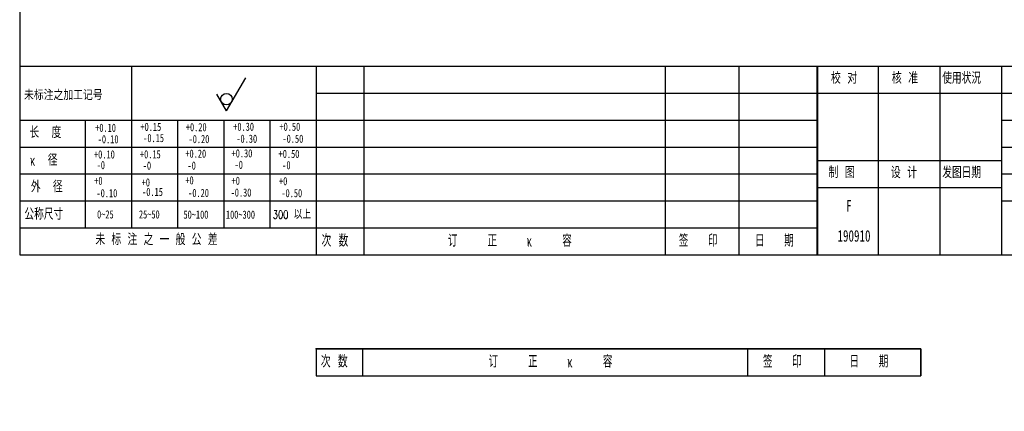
# Model space of a CAD drawing. Extents: x 20 to 448, y -22 to 279.
# Tile 1 of 5: x 20 to 276, y -22 to 80. Entities that reach past the tile are written whole.
import ezdxf

# ---------------------------------------------------------------- set-up
doc = ezdxf.new("R2010")
doc.units = 0
doc.header["$PDSIZE"] = -1
doc.linetypes.add('SLD-實線', pattern=[0])
doc.layers.get('0').update_dxf_attribs({"linetype": 'CONTINUOUS'})
doc.styles.add('SLDTEXTSTYLE0', font='TXT', dxfattribs={"width": 0.7})
doc.styles.add('SLDTEXTSTYLE1', font='TXT', dxfattribs={"width": 0.7, "bigfont": 'bigfont'})
doc.styles.add('SLDTEXTSTYLE10', font='TXT', dxfattribs={"width": 0.552632, "bigfont": 'bigfont'})
doc.styles.add('SLDTEXTSTYLE2', font='TXT', dxfattribs={"width": 0.75, "bigfont": 'bigfont'})
doc.styles.add('SLDTEXTSTYLE3', font='TXT', dxfattribs={"width": 0.75})
doc.styles.add('SLDTEXTSTYLE4', font='TXT', dxfattribs={"width": 0.6, "bigfont": 'bigfont'})
doc.styles.add('SLDTEXTSTYLE5', font='TXT', dxfattribs={"width": 0.606667, "bigfont": 'bigfont'})
doc.styles.add('SLDTEXTSTYLE8', font='TXT', dxfattribs={"width": 0.633333, "bigfont": 'bigfont'})
doc.styles.add('SLDTEXTSTYLE9', font='TXT', dxfattribs={"width": 0.666667, "bigfont": 'bigfont'})

# ---------------------------------------------------------------- blocks, each defined once
blk = doc.blocks.new('SW_SFSYMBOL_0')
at = {"color": 0, "linetype": 'SLD-實線'}
for q in [(5.0562, 5.571), (-2.5281, 1.2855)]:
    blk.add_line((0, -3), q, dxfattribs=at)
blk.add_circle((0, 0), 1.5, dxfattribs=at)
blk = doc.blocks.new('SW_TABLEANNOTATION_0')
at = {"color": 0, "linetype": 'SLD-實線'}
for p, q in [((0, 0), (0, -7)), ((0, 0), (12.41, 0)), ((12.41, 0), (12.41, -7)), ((12.41, 0), (90.61, 0)), ((90.61, 0), (90.61, -7)), ((90.61, 0), (109.75, 0)), ((109.75, 0), (109.75, -7)), ((109.75, 0), (130.18, 0)), ((130.18, 0), (130.18, -7)), ((0, -7), (0, -14)), ((0, -7), (12.41, -7)), ((12.41, -7), (12.41, -14)), ((12.41, -7), (90.61, -7)), ((90.61, -7), (90.61, -14)), ((90.61, -7), (109.75, -7)), ((109.75, -7), (109.75, -14)), ((109.75, -7), (130.18, -7)), ((130.18, -7), (130.18, -14)), ((0, -14), (0, -21)), ((0, -14), (12.41, -14)), ((12.41, -14), (12.41, -21)), ((12.41, -14), (90.61, -14)), ((90.61, -14), (90.61, -21)), ((90.61, -14), (109.75, -14)), ((109.75, -14), (109.75, -21)), ((109.75, -14), (130.18, -14)), ((130.18, -14), (130.18, -21)), ((0, -21), (0, -28)), ((0, -21), (12.41, -21)), ((12.41, -21), (12.41, -28)), ((12.41, -21), (90.61, -21)), ((90.61, -21), (90.61, -28)), ((90.61, -21), (109.75, -21)), ((109.75, -21), (109.75, -28)), ((109.75, -21), (130.18, -21)), ((130.18, -21), (130.18, -28)), ((0, -28), (0, -35)), ((0, -28), (12.41, -28)), ((12.41, -28), (12.41, -35)), ((12.41, -28), (90.61, -28)), ((90.61, -28), (90.61, -35)), ((90.61, -28), (109.75, -28)), ((109.75, -28), (109.75, -35)), ((109.75, -28), (130.18, -28)), ((130.18, -28), (130.18, -35)), ((0, -35), (0, -42)), ((0, -35), (12.41, -35)), ((12.41, -35), (12.41, -42)), ((12.41, -35), (90.61, -35)), ((90.61, -35), (90.61, -42)), ((90.61, -35), (109.75, -35)), ((109.75, -35), (109.75, -42)), ((109.75, -35), (130.18, -35)), ((130.18, -35), (130.18, -42)), ((0, -42), (0, -49)), ((0, -42), (12.41, -42)), ((12.41, -42), (12.41, -49)), ((12.41, -42), (90.61, -42)), ((90.61, -42), (90.61, -49)), ((90.61, -42), (109.75, -42)), ((109.75, -42), (109.75, -49)), ((109.75, -42), (130.18, -42)), ((130.18, -42), (130.18, -49)), ((0, -49), (12.41, -49)), ((12.41, -49), (90.61, -49)), ((90.61, -49), (109.75, -49)), ((109.75, -49), (130.18, -49))]:
    blk.add_line(p, q, dxfattribs=at)
at = {"color": 0, "linetype": 'Continuous', "char_height": 3.175, "attachment_point": 1}
for s, insert, style in [('\\M+18E9F \\M+19094', (1.38, -43.7), 'SLDTEXTSTYLE9'), ('订     \\M+190B3     \\M+183C8     \\M+19765', (34.24, -43.7), 'SLDTEXTSTYLE10'), ('签   \\M+188F3', (94.19, -43.7), 'SLDTEXTSTYLE4'), ('\\M+193FA   \\M+18AFA', (113.98, -43.7), 'SLDTEXTSTYLE4')]:
    blk.add_mtext(s, dxfattribs=dict(at, insert=insert, style=style))
blk = doc.blocks.new('SW_TABLEANNOTATION_1')
at = {"color": 0, "linetype": 'SLD-實線'}
for p, q in [((0, 0), (0, -7)), ((0, 0), (12.04, 0)), ((12.04, 0), (12.04, -7)), ((12.04, 0), (112.04, 0)), ((112.04, 0), (112.04, -7)), ((112.04, 0), (132.02, 0)), ((132.02, 0), (132.02, -7)), ((132.02, 0), (157.02, 0)), ((157.02, 0), (157.02, -7)), ((0, 0), (0, -7)), ((157.02, 0), (0, 0)), ((157.02, -7), (157.02, 0)), ((0, -7), (12.04, -7)), ((0, -7), (157.02, -7)), ((12.04, -7), (112.04, -7)), ((112.04, -7), (132.02, -7)), ((132.02, -7), (157.02, -7))]:
    blk.add_line(p, q, dxfattribs=at)
at = {"color": 0, "linetype": 'SLD-實線', "char_height": 3.175, "attachment_point": 1}
for s, insert, style in [('\\M+18E9F \\M+19094', (1.2, -1.7), 'SLDTEXTSTYLE9'), ('订     \\M+190B3     \\M+183C8     \\M+19765', (44.78, -1.7), 'SLDTEXTSTYLE10'), ('签   \\M+188F3', (116.04, -1.7), 'SLDTEXTSTYLE4'), ('\\M+193FA   \\M+18AFA', (138.53, -1.7), 'SLDTEXTSTYLE4')]:
    blk.add_mtext(s, dxfattribs=dict(at, insert=insert, style=style))

msp = doc.modelspace()

# ---------------------------------------------------------------- linework, layer by layer
at = {"color": 144, "linetype": 'SLD-實線'}
for p, q in [((20, 278.5), (20, 18.5)), ((20, 67.5), (400, 67.5)), ((49, 67.5), (49, 25.5)), ((97, 67.5), (97, 18.5)), ((227, 67.5), (227, 18.5)), ((243, 67.5), (243, 18.5)), ((259, 67.5), (259, 18.5)), ((275, 67.5), (275, 18.5)), ((227, 60.5), (400, 60.5)), ((275, 60.5), (288, 60.5)), ((20, 53.5), (97, 53.5)), ((37, 53.5), (37, 25.5)), ((61, 53.5), (61, 25.5)), ((73, 53.5), (73, 25.5)), ((85, 53.5), (85, 25.5)), ((275, 53.5), (400, 53.5)), ((20, 46.5), (97, 46.5)), ((275, 46.5), (400, 46.5)), ((227, 43), (275, 43)), ((20, 39.5), (97, 39.5)), ((275, 39.5), (400, 39.5)), ((227, 36), (275, 36)), ((20, 32.5), (97, 32.5)), ((275, 32.5), (400, 32.5)), ((20, 25.5), (97, 25.5)), ((20, 18.5), (400, 18.5))]:
    msp.add_line(p, q, dxfattribs=at)
at = {"color": 7, "linetype": 'Continuous'}
msp.add_point((97, -5.8869), dxfattribs=at)

# ---------------------------------------------------------------- block references
for name, p in [('SW_TABLEANNOTATION_0', (97, 67.5)), ('SW_SFSYMBOL_0', (73.6916, 58.919))]:
    msp.add_blockref(name, p, dxfattribs=at)
at = {"color": 7, "linetype": 'SLD-實線'}
msp.add_blockref('SW_TABLEANNOTATION_1', (97, -5.8869), dxfattribs=at)

# ---------------------------------------------------------------- texts
at = {"color": 7, "linetype": 'Continuous'}
for s, insert, char_height, attachment_point, style in [('\\M+18D5A 对', (230.6919, 65.9275), 3, 1, 'SLDTEXTSTYLE8'), ('\\M+18A6A \\M+18F79', (246.5082, 65.9562), 3, 1, 'SLDTEXTSTYLE8'), ('\\M+18E67\\M+19770\\M+18FF3\\M+18BB5', (259.593, 65.9316), 3, 1, 'SLDTEXTSTYLE1'), ('\\M+196A2标\\M+1928D\\M+19456\\M+189C1\\M+18D48记\\M+18D86', (21.1278, 61.3831), 2.7, 1, 'SLDTEXTSTYLE1'), ('长  \\M+19378', (22.5557, 51.8357), 3, 1, 'SLDTEXTSTYLE4'), ('+0.10', (39.5997, 52.565), 2.11667, 1, 'SLDTEXTSTYLE3'), ('+0.15', (51.3579, 52.8045), 2.11667, 1, 'SLDTEXTSTYLE3'), ('+0.20', (63.1526, 52.7243), 2.11667, 1, 'SLDTEXTSTYLE3'), ('+0.30', (75.4566, 52.8373), 2.11667, 1, 'SLDTEXTSTYLE3'), ('+0.50', (87.4638, 52.8373), 2.11667, 1, 'SLDTEXTSTYLE3'), ('-0.10', (40.271, 49.5844), 2.11667, 1, 'SLDTEXTSTYLE3'), ('-0.15', (52.0827, 49.8957), 2.11667, 1, 'SLDTEXTSTYLE3'), ('-0.20', (63.8595, 49.6361), 2.11667, 1, 'SLDTEXTSTYLE3'), ('-0.30', (76.2692, 49.7215), 2.11667, 1, 'SLDTEXTSTYLE3'), ('-0.50', (88.2582, 49.7215), 2.11667, 1, 'SLDTEXTSTYLE3'), ('\\M+183C8  \\M+18C61', (22.7576, 44.6214), 3, 1, 'SLDTEXTSTYLE4'), ('+0.10', (39.3001, 45.6495), 2.11667, 1, 'SLDTEXTSTYLE3'), ('+0.15', (51.2325, 45.6791), 2.11667, 1, 'SLDTEXTSTYLE3'), ('+0.20', (63.0272, 45.8497), 2.11667, 1, 'SLDTEXTSTYLE3'), ('+0.30', (75.0272, 45.9271), 2.11667, 1, 'SLDTEXTSTYLE3'), ('+0.50', (87.2423, 45.7867), 2.11667, 1, 'SLDTEXTSTYLE3'), ('-0', (39.9873, 42.8693), 2.11667, 1, 'SLDTEXTSTYLE3'), ('-0', (51.9691, 42.7439), 2.11667, 1, 'SLDTEXTSTYLE3'), ('-0', (63.5928, 42.7439), 2.11667, 1, 'SLDTEXTSTYLE3'), ('-0', (75.8078, 42.959), 2.11667, 1, 'SLDTEXTSTYLE3'), ('-0', (88.1842, 42.8514), 2.11667, 1, 'SLDTEXTSTYLE3'), ('\\M+190A7 图', (230.0599, 41.4509), 3, 1, 'SLDTEXTSTYLE8'), ('设 计', (246.2454, 41.4049), 3, 1, 'SLDTEXTSTYLE8'), ('发图\\M+193FA\\M+18AFA', (259.6157, 41.4197), 3, 1, 'SLDTEXTSTYLE1'), ('+0', (39.3521, 38.8137), 2.11667, 1, 'SLDTEXTSTYLE3'), ('+0', (51.6747, 38.3836), 2.11667, 1, 'SLDTEXTSTYLE3'), ('+0', (63.0295, 38.9213), 2.11667, 1, 'SLDTEXTSTYLE3'), ('+0', (75.0295, 38.8137), 2.11667, 1, 'SLDTEXTSTYLE3'), ('+0', (87.3521, 38.7062), 2.11667, 1, 'SLDTEXTSTYLE3'), ('\\M+18A4F  \\M+18C61', (22.9038, 37.7496), 3, 1, 'SLDTEXTSTYLE4'), ('-0.15', (51.7963, 35.9135), 2.11667, 1, 'SLDTEXTSTYLE3'), ('-0.10', (39.9484, 35.5844), 2.11667, 1, 'SLDTEXTSTYLE3'), ('-0.20', (63.752, 35.6361), 2.11667, 1, 'SLDTEXTSTYLE3'), ('-0.30', (74.7841, 35.7491), 2.11667, 1, 'SLDTEXTSTYLE3'), ('-0.50', (87.9671, 35.5909), 2.11667, 1, 'SLDTEXTSTYLE3'), ('\\M+18CF6\\M+18FCC\\M+18EDA\\M+190A1', (21.2244, 30.6301), 3, 1, 'SLDTEXTSTYLE1'), ('F', (235.3478, 32.7486), 3, 2, 'SLDTEXTSTYLE0'), ('0~25', (40.0931, 30.0701), 2.11667, 1, 'SLDTEXTSTYLE3'), ('25~50', (50.9604, 30.0701), 2.11667, 1, 'SLDTEXTSTYLE3'), ('50~100', (62.5359, 30.0183), 2.11667, 1, 'SLDTEXTSTYLE3'), ('100~300', (73.5602, 30.0053), 2.11667, 1, 'SLDTEXTSTYLE3'), ('300 \\M+188C8\\M+18FE3', (85.7179, 30.0053), 2.116667, 1, 'SLDTEXTSTYLE2'), ('\\M+196A2 标 \\M+1928D \\M+19456 \\M+188EA \\M+194CA \\M+18CF6 \\M+18DB7', (39.6556, 24.0271), 3, 1, 'SLDTEXTSTYLE5'), ('190910', (236.6842, 24.9324), 3, 2, 'SLDTEXTSTYLE0')]:
    msp.add_mtext(s, dxfattribs=dict(at, insert=insert, char_height=char_height, attachment_point=attachment_point, style=style))

doc.saveas('drawing.dxf')
